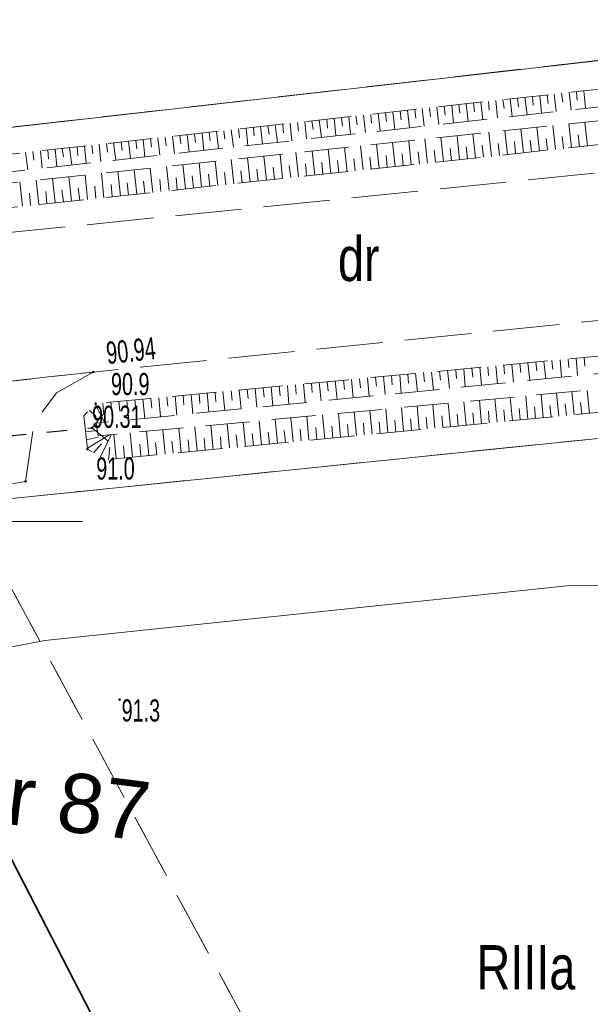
# Model space of a CAD drawing. Header units: metres. Extents: x 6524698 to 6533081, y 5883213 to 5896811.
# Tile 153 of 167: x 6526703 to 6526722, y 5895184 to 5895217. Entities that reach past the tile are written whole.
import ezdxf
from ezdxf import colors
from ezdxf.entities.mleader import LeaderData, LeaderLine
from ezdxf.math import Vec2, Vec3

# ---------------------------------------------------------------- set-up
doc = ezdxf.new("R2010")
doc.units = ezdxf.units.M
doc.header["$MEASUREMENT"] = 0
for name, pattern in [('mapa zasadnicza$0$1.5_0.75', [2.25, 1.5, -0.75]), ('mapa zasadnicza$0$2.25_0.75', [3, 2.25, -0.75]), ('mapa zasadnicza$0$219-1000', [0]), ('mapa zasadnicza$0$egkk-1000', [3, 2.25, -0.75]), ('mapa zasadnicza$0$egug-1000', [1.5, 0.75, -0.75]), ('mapa zasadnicza$0$otkz_1000', [1.4, 0.7, -0.7])]:
    doc.linetypes.add(name, pattern=pattern)
doc.layers.get('0').update_dxf_attribs({"lineweight": 0})
doc.layers.add('# OBMBS-9x-19xxx __EI_opis_SN', color=1, linetype='Continuous', lineweight=0)
doc.layers.add('# OBMBS-9x-19xxx __EI_opis_WN słupy', color=250, linetype='Continuous', lineweight=0)
for name, color, linetype in [('mapa zasadnicza$0$000 Inne (niezydentyfikowane)', 7, 'Continuous'), ('mapa zasadnicza$0$209-oznaczenie konturu klasyfikacyjnego', 7, 'Continuous'), ('mapa zasadnicza$0$210-oznaczenie konturu użytku gruntowego', 7, 'Continuous'), ('mapa zasadnicza$0$217-kontur klasyfikacyjny', 7, 'Continuous'), ('mapa zasadnicza$0$218-kontur użytku gruntowego', 7, 'Continuous'), ('mapa zasadnicza$0$219-działka ewidencyjna', 7, 'Continuous'), ('mapa zasadnicza$0$312-budynek ewidencyjny', 7, 'Continuous'), ('mapa zasadnicza$0$jezdnia', 7, 'Continuous'), ('mapa zasadnicza$0$pikieta naturalna', 7, 'Continuous'), ('mapa zasadnicza$0$pikieta naturalna-Atr2', 7, 'Continuous'), ('mapa zasadnicza$0$pikieta sztuczna', 7, 'Continuous'), ('mapa zasadnicza$0$pikieta sztuczna-Atr2', 7, 'Continuous'), ('mapa zasadnicza$0$przepust', 7, 'Continuous'), ('mapa zasadnicza$0$przewód wodociągowy', 7, 'Continuous'), ('mapa zasadnicza$0$skarpa nieumocniona', 7, 'Continuous'), ('mapa zasadnicza$0$Wstawianie ramki sekcyjnej z opisem', 7, 'Continuous')]:
    doc.layers.add(name, color=color, linetype=linetype)
doc.styles.add('mapa zasadnicza$0$STANDARD', font='Working1250', dxfattribs={"width": 0.75})
doc.styles.add('PLS_View', font='arial.ttf')

# ---------------------------------------------------------------- blocks, each defined once
blk = doc.blocks.new('mapa zasadnicza$0$PW01')
at = {"linetype": 'Continuous', "lineweight": 13}
h = blk.add_hatch(color=0, dxfattribs=at)
edge = h.paths.add_edge_path()
edge.add_arc((0, 0), 0.045, 0, 360)
blk = doc.blocks.new('mapa zasadnicza$0$IB05')
at = {"color": 0, "linetype": 'Continuous', "lineweight": 13}
for q in [(0.495, 0.495), (0.495, -0.495)]:
    blk.add_line((0, 0), q, dxfattribs=at)

msp = doc.modelspace()

# ---------------------------------------------------------------- linework, layer by layer
at = {"layer": 'mapa zasadnicza$0$000 Inne (niezydentyfikowane)', "color": 7, "linetype": 'Continuous', "lineweight": 13}
for p, q in [((6526719.47, 5895214.31), (6526719.54, 5895213.71)), ((6526719.72, 5895214.33), (6526719.75, 5895214.04)), ((6526719.97, 5895214.36), (6526720.04, 5895213.77)), ((6526720.22, 5895214.39), (6526720.25, 5895214.09)), ((6526720.47, 5895214.42), (6526720.53, 5895213.82)), ((6526720.72, 5895214.44), (6526720.75, 5895214.15)), ((6526720.96, 5895214.47), (6526721.03, 5895213.88)), ((6526721.21, 5895214.5), (6526721.25, 5895214.2)), ((6526721.46, 5895214.53), (6526721.53, 5895213.93)), ((6526721.71, 5895214.55), (6526721.74, 5895214.26)), ((6526721.96, 5895214.58), (6526722.02, 5895213.99)), ((6526716.49, 5895213.98), (6526716.56, 5895213.38)), ((6526716.74, 5895214), (6526716.77, 5895213.71)), ((6526716.99, 5895214.03), (6526717.05, 5895213.44)), ((6526717.24, 5895214.06), (6526717.27, 5895213.76)), ((6526717.49, 5895214.09), (6526717.55, 5895213.49)), ((6526717.73, 5895214.11), (6526717.77, 5895213.82)), ((6526717.98, 5895214.14), (6526718.05, 5895213.55)), ((6526718.23, 5895214.17), (6526718.26, 5895213.87)), ((6526718.48, 5895214.2), (6526718.54, 5895213.6)), ((6526718.73, 5895214.22), (6526718.76, 5895213.93)), ((6526718.98, 5895214.25), (6526719.04, 5895213.66)), ((6526719.22, 5895214.28), (6526719.26, 5895213.98)), ((6526713.51, 5895213.65), (6526713.57, 5895213.06)), ((6526713.76, 5895213.67), (6526713.79, 5895213.38)), ((6526714.01, 5895213.7), (6526714.07, 5895213.11)), ((6526714.25, 5895213.73), (6526714.29, 5895213.43)), ((6526714.5, 5895213.76), (6526714.57, 5895213.17)), ((6526714.75, 5895213.78), (6526714.78, 5895213.49)), ((6526715, 5895213.81), (6526715.07, 5895213.22)), ((6526715.25, 5895213.84), (6526715.28, 5895213.54)), ((6526715.5, 5895213.87), (6526715.56, 5895213.27)), ((6526715.75, 5895213.89), (6526715.78, 5895213.6)), ((6526715.99, 5895213.92), (6526716.06, 5895213.33)), ((6526716.24, 5895213.95), (6526716.28, 5895213.65)), ((6526710.53, 5895213.32), (6526710.59, 5895212.73)), ((6526710.78, 5895213.34), (6526710.81, 5895213.05)), ((6526711.02, 5895213.37), (6526711.09, 5895212.78)), ((6526711.27, 5895213.4), (6526711.31, 5895213.1)), ((6526711.52, 5895213.43), (6526711.59, 5895212.84)), ((6526711.77, 5895213.45), (6526711.8, 5895213.16)), ((6526712.02, 5895213.48), (6526712.08, 5895212.89)), ((6526712.27, 5895213.51), (6526712.3, 5895213.21)), ((6526712.52, 5895213.54), (6526712.58, 5895212.95)), ((6526712.76, 5895213.56), (6526712.8, 5895213.27)), ((6526713.01, 5895213.59), (6526713.08, 5895213)), ((6526713.26, 5895213.62), (6526713.29, 5895213.32)), ((6526720.46, 5895212.54), (6526720.37, 5895213.35)), ((6526721, 5895212.59), (6526720.91, 5895213.4)), ((6526721.54, 5895212.65), (6526721.45, 5895213.46)), ((6526722.08, 5895212.71), (6526721.99, 5895213.52)), ((6526707.55, 5895212.99), (6526707.61, 5895212.4)), ((6526707.79, 5895213.01), (6526707.83, 5895212.72)), ((6526708.04, 5895213.04), (6526708.11, 5895212.45)), ((6526708.29, 5895213.07), (6526708.32, 5895212.78)), ((6526708.54, 5895213.1), (6526708.6, 5895212.51)), ((6526708.79, 5895213.12), (6526708.82, 5895212.83)), ((6526709.04, 5895213.15), (6526709.1, 5895212.56)), ((6526709.28, 5895213.18), (6526709.32, 5895212.89)), ((6526709.53, 5895213.21), (6526709.6, 5895212.62)), ((6526709.78, 5895213.23), (6526709.81, 5895212.94)), ((6526710.03, 5895213.26), (6526710.1, 5895212.67)), ((6526710.28, 5895213.29), (6526710.31, 5895212.99)), ((6526717.21, 5895212.19), (6526717.12, 5895213)), ((6526717.75, 5895212.25), (6526717.67, 5895213.06)), ((6526718.3, 5895212.31), (6526718.21, 5895213.12)), ((6526718.84, 5895212.36), (6526718.75, 5895213.18)), ((6526719.38, 5895212.42), (6526719.29, 5895213.23)), ((6526719.92, 5895212.48), (6526719.83, 5895213.29)), ((6526721.27, 5895212.62), (6526721.23, 5895213.03)), ((6526721.81, 5895212.68), (6526721.77, 5895213.09)), ((6526704.56, 5895212.66), (6526704.63, 5895212.07)), ((6526704.81, 5895212.69), (6526704.84, 5895212.39)), ((6526705.06, 5895212.71), (6526705.12, 5895212.13)), ((6526705.31, 5895212.74), (6526705.34, 5895212.45)), ((6526705.56, 5895212.77), (6526705.62, 5895212.18)), ((6526705.81, 5895212.8), (6526705.84, 5895212.5)), ((6526706.05, 5895212.82), (6526706.12, 5895212.23)), ((6526706.3, 5895212.85), (6526706.34, 5895212.56)), ((6526706.55, 5895212.88), (6526706.62, 5895212.29)), ((6526706.8, 5895212.91), (6526706.83, 5895212.61)), ((6526707.05, 5895212.93), (6526707.11, 5895212.34)), ((6526707.3, 5895212.96), (6526707.33, 5895212.67)), ((6526713.95, 5895211.84), (6526713.86, 5895212.66)), ((6526714.49, 5895211.9), (6526714.4, 5895212.72)), ((6526715.04, 5895211.96), (6526714.95, 5895212.77)), ((6526715.58, 5895212.02), (6526715.49, 5895212.83)), ((6526716.12, 5895212.07), (6526716.04, 5895212.89)), ((6526716.67, 5895212.13), (6526716.58, 5895212.95)), ((6526718.02, 5895212.28), (6526717.98, 5895212.68)), ((6526718.57, 5895212.33), (6526718.52, 5895212.74)), ((6526719.11, 5895212.39), (6526719.06, 5895212.8)), ((6526719.65, 5895212.45), (6526719.61, 5895212.86)), ((6526720.19, 5895212.51), (6526720.15, 5895212.91)), ((6526720.73, 5895212.57), (6526720.69, 5895212.97)), ((6526703.07, 5895212.49), (6526703.14, 5895211.91)), ((6526703.32, 5895212.52), (6526703.35, 5895212.23)), ((6526703.57, 5895212.55), (6526703.63, 5895211.96)), ((6526703.82, 5895212.58), (6526703.85, 5895212.28)), ((6526704.07, 5895212.6), (6526704.13, 5895212.02)), ((6526704.31, 5895212.63), (6526704.35, 5895212.34)), ((6526710.67, 5895211.49), (6526710.58, 5895212.31)), ((6526711.22, 5895211.55), (6526711.13, 5895212.37)), ((6526711.76, 5895211.61), (6526711.68, 5895212.43)), ((6526712.31, 5895211.67), (6526712.22, 5895212.49)), ((6526712.86, 5895211.72), (6526712.77, 5895212.54)), ((6526713.4, 5895211.78), (6526713.31, 5895212.6)), ((6526714.76, 5895211.93), (6526714.72, 5895212.34)), ((6526715.31, 5895211.99), (6526715.27, 5895212.39)), ((6526715.85, 5895212.04), (6526715.81, 5895212.45)), ((6526716.4, 5895212.1), (6526716.35, 5895212.51)), ((6526716.94, 5895212.16), (6526716.9, 5895212.57)), ((6526717.48, 5895212.22), (6526717.44, 5895212.63)), ((6526707.93, 5895211.2), (6526707.84, 5895212.02)), ((6526708.48, 5895211.26), (6526708.39, 5895212.08)), ((6526709.02, 5895211.32), (6526708.94, 5895212.14)), ((6526709.57, 5895211.37), (6526709.49, 5895212.2)), ((6526710.12, 5895211.43), (6526710.03, 5895212.25)), ((6526711.49, 5895211.58), (6526711.45, 5895211.99)), ((6526712.04, 5895211.64), (6526711.99, 5895212.05)), ((6526712.58, 5895211.7), (6526712.54, 5895212.11)), ((6526713.13, 5895211.75), (6526713.09, 5895212.16)), ((6526713.67, 5895211.81), (6526713.63, 5895212.22)), ((6526714.22, 5895211.87), (6526714.18, 5895212.28)), ((6526704.62, 5895210.85), (6526704.53, 5895211.67)), ((6526705.17, 5895210.9), (6526705.09, 5895211.73)), ((6526705.72, 5895210.96), (6526705.64, 5895211.79)), ((6526706.28, 5895211.02), (6526706.19, 5895211.85)), ((6526706.83, 5895211.08), (6526706.74, 5895211.91)), ((6526707.38, 5895211.14), (6526707.29, 5895211.96)), ((6526708.2, 5895211.23), (6526708.16, 5895211.64)), ((6526708.75, 5895211.29), (6526708.71, 5895211.7)), ((6526709.3, 5895211.34), (6526709.26, 5895211.76)), ((6526709.85, 5895211.4), (6526709.8, 5895211.81)), ((6526710.4, 5895211.46), (6526710.35, 5895211.87)), ((6526710.94, 5895211.52), (6526710.9, 5895211.93)), ((6526702.96, 5895210.67), (6526702.88, 5895211.5)), ((6526703.52, 5895210.73), (6526703.43, 5895211.56)), ((6526704.07, 5895210.79), (6526703.98, 5895211.62)), ((6526705.45, 5895210.93), (6526705.41, 5895211.35)), ((6526706, 5895210.99), (6526705.96, 5895211.41)), ((6526706.55, 5895211.05), (6526706.51, 5895211.46)), ((6526707.1, 5895211.11), (6526707.06, 5895211.52)), ((6526707.65, 5895211.17), (6526707.61, 5895211.58)), ((6526703.24, 5895210.7), (6526703.2, 5895211.11)), ((6526703.79, 5895210.76), (6526703.75, 5895211.17)), ((6526704.35, 5895210.82), (6526704.3, 5895211.23)), ((6526704.9, 5895210.87), (6526704.85, 5895211.29)), ((6526719.53, 5895205.32), (6526719.58, 5895204.72)), ((6526719.8, 5895205.35), (6526719.83, 5895205.05)), ((6526720.07, 5895205.37), (6526720.13, 5895204.78)), ((6526720.34, 5895205.4), (6526720.37, 5895205.1)), ((6526720.61, 5895205.42), (6526720.67, 5895204.83)), ((6526720.88, 5895205.45), (6526720.91, 5895205.15)), ((6526721.16, 5895205.47), (6526721.21, 5895204.89)), ((6526721.43, 5895205.5), (6526721.45, 5895205.21)), ((6526721.7, 5895205.53), (6526721.75, 5895204.94)), ((6526721.97, 5895205.55), (6526722, 5895205.26)), ((6526716, 5895204.99), (6526716.03, 5895204.68)), ((6526716.27, 5895205.01), (6526716.33, 5895204.4)), ((6526716.54, 5895205.04), (6526716.57, 5895204.73)), ((6526716.81, 5895205.06), (6526716.87, 5895204.46)), ((6526717.08, 5895205.09), (6526717.11, 5895204.79)), ((6526717.35, 5895205.12), (6526717.41, 5895204.51)), ((6526717.63, 5895205.14), (6526717.65, 5895204.84)), ((6526717.9, 5895205.17), (6526717.95, 5895204.56)), ((6526718.17, 5895205.19), (6526718.2, 5895204.89)), ((6526718.44, 5895205.22), (6526718.5, 5895204.62)), ((6526718.71, 5895205.24), (6526718.74, 5895204.94)), ((6526718.98, 5895205.27), (6526719.04, 5895204.67)), ((6526719.25, 5895205.29), (6526719.28, 5895205)), ((6526712.47, 5895204.65), (6526712.53, 5895204.03)), ((6526712.74, 5895204.68), (6526712.77, 5895204.37)), ((6526713.01, 5895204.71), (6526713.07, 5895204.08)), ((6526713.28, 5895204.73), (6526713.31, 5895204.42)), ((6526713.55, 5895204.76), (6526713.61, 5895204.14)), ((6526713.83, 5895204.78), (6526713.86, 5895204.47)), ((6526714.1, 5895204.81), (6526714.16, 5895204.19)), ((6526714.37, 5895204.83), (6526714.4, 5895204.52)), ((6526714.64, 5895204.86), (6526714.7, 5895204.24)), ((6526714.91, 5895204.88), (6526714.94, 5895204.58)), ((6526715.18, 5895204.91), (6526715.24, 5895204.3)), ((6526715.45, 5895204.94), (6526715.48, 5895204.63)), ((6526715.73, 5895204.96), (6526715.78, 5895204.35)), ((6526708.94, 5895204.32), (6526708.97, 5895204)), ((6526709.21, 5895204.35), (6526709.27, 5895203.71)), ((6526709.48, 5895204.37), (6526709.51, 5895204.05)), ((6526709.75, 5895204.4), (6526709.81, 5895203.76)), ((6526710.03, 5895204.42), (6526710.06, 5895204.1)), ((6526710.3, 5895204.45), (6526710.36, 5895203.81)), ((6526710.57, 5895204.47), (6526710.6, 5895204.16)), ((6526710.84, 5895204.5), (6526710.9, 5895203.87)), ((6526711.11, 5895204.53), (6526711.14, 5895204.21)), ((6526711.38, 5895204.55), (6526711.44, 5895203.92)), ((6526711.65, 5895204.58), (6526711.68, 5895204.26)), ((6526711.93, 5895204.6), (6526711.98, 5895203.97)), ((6526712.2, 5895204.63), (6526712.23, 5895204.31)), ((6526721.11, 5895203.57), (6526721.04, 5895204.35)), ((6526721.63, 5895203.62), (6526721.56, 5895204.39)), ((6526722.15, 5895203.66), (6526722.07, 5895204.44)), ((6526705.68, 5895204.01), (6526705.71, 5895203.69)), ((6526705.95, 5895204.04), (6526706.02, 5895203.38)), ((6526706.23, 5895204.06), (6526706.26, 5895203.74)), ((6526706.5, 5895204.09), (6526706.56, 5895203.44)), ((6526706.77, 5895204.12), (6526706.8, 5895203.79)), ((6526707.04, 5895204.14), (6526707.1, 5895203.49)), ((6526707.31, 5895204.17), (6526707.34, 5895203.84)), ((6526707.58, 5895204.19), (6526707.64, 5895203.55)), ((6526707.85, 5895204.22), (6526707.88, 5895203.9)), ((6526708.13, 5895204.24), (6526708.19, 5895203.6)), ((6526708.4, 5895204.27), (6526708.43, 5895203.95)), ((6526708.67, 5895204.29), (6526708.73, 5895203.65)), ((6526717.45, 5895203.21), (6526717.37, 5895204)), ((6526717.98, 5895203.26), (6526717.9, 5895204.05)), ((6526718.5, 5895203.31), (6526718.43, 5895204.1)), ((6526719.03, 5895203.36), (6526718.95, 5895204.15)), ((6526719.55, 5895203.41), (6526719.47, 5895204.2)), ((6526720.07, 5895203.46), (6526720, 5895204.25)), ((6526720.59, 5895203.52), (6526720.52, 5895204.3)), ((6526721.37, 5895203.59), (6526721.33, 5895203.98)), ((6526721.89, 5895203.64), (6526721.85, 5895204.03)), ((6526705.23, 5895203.77), (6526705.46, 5895203.56)), ((6526705.42, 5895203.97), (6526705.74, 5895203.36)), ((6526713.73, 5895202.86), (6526713.66, 5895203.66)), ((6526714.27, 5895202.91), (6526714.19, 5895203.71)), ((6526714.8, 5895202.96), (6526714.72, 5895203.76)), ((6526715.33, 5895203.01), (6526715.26, 5895203.81)), ((6526715.86, 5895203.06), (6526715.79, 5895203.86)), ((6526716.39, 5895203.11), (6526716.32, 5895203.91)), ((6526716.92, 5895203.16), (6526716.85, 5895203.95)), ((6526718.24, 5895203.29), (6526718.2, 5895203.68)), ((6526718.76, 5895203.34), (6526718.73, 5895203.73)), ((6526719.29, 5895203.39), (6526719.25, 5895203.78)), ((6526719.81, 5895203.44), (6526719.77, 5895203.83)), ((6526720.33, 5895203.49), (6526720.29, 5895203.88)), ((6526720.85, 5895203.54), (6526720.81, 5895203.93)), ((6526709.97, 5895202.49), (6526709.89, 5895203.31)), ((6526710.51, 5895202.54), (6526710.43, 5895203.36)), ((6526711.05, 5895202.6), (6526710.97, 5895203.41)), ((6526711.59, 5895202.65), (6526711.51, 5895203.46)), ((6526712.13, 5895202.7), (6526712.05, 5895203.51)), ((6526712.66, 5895202.75), (6526712.59, 5895203.56)), ((6526713.2, 5895202.8), (6526713.12, 5895203.61)), ((6526714.53, 5895202.93), (6526714.5, 5895203.33)), ((6526715.07, 5895202.98), (6526715.03, 5895203.38)), ((6526715.6, 5895203.03), (6526715.56, 5895203.43)), ((6526716.13, 5895203.09), (6526716.09, 5895203.48)), ((6526716.66, 5895203.14), (6526716.62, 5895203.53)), ((6526717.19, 5895203.19), (6526717.15, 5895203.58)), ((6526717.71, 5895203.24), (6526717.67, 5895203.63)), ((6526705.1, 5895203.04), (6526705.5, 5895203.08)), ((6526706.69, 5895202.18), (6526706.61, 5895203)), ((6526707.24, 5895202.23), (6526707.16, 5895203.05)), ((6526707.79, 5895202.28), (6526707.71, 5895203.1)), ((6526708.33, 5895202.34), (6526708.26, 5895203.15)), ((6526708.88, 5895202.39), (6526708.8, 5895203.21)), ((6526709.42, 5895202.44), (6526709.34, 5895203.26)), ((6526710.78, 5895202.57), (6526710.74, 5895202.98)), ((6526711.32, 5895202.62), (6526711.28, 5895203.03)), ((6526711.86, 5895202.67), (6526711.82, 5895203.08)), ((6526712.39, 5895202.73), (6526712.36, 5895203.13)), ((6526712.93, 5895202.78), (6526712.89, 5895203.18)), ((6526713.47, 5895202.83), (6526713.43, 5895203.23)), ((6526714, 5895202.88), (6526713.96, 5895203.28)), ((6526705.13, 5895202.76), (6526705.52, 5895202.85)), ((6526705.16, 5895202.48), (6526705.91, 5895202.94)), ((6526705.61, 5895202.19), (6526705.97, 5895202.94)), ((6526706.14, 5895202.12), (6526706.06, 5895202.95)), ((6526707.51, 5895202.26), (6526707.47, 5895202.67)), ((6526708.06, 5895202.31), (6526708.02, 5895202.72)), ((6526708.61, 5895202.36), (6526708.57, 5895202.77)), ((6526709.15, 5895202.41), (6526709.11, 5895202.82)), ((6526709.69, 5895202.47), (6526709.66, 5895202.87)), ((6526710.24, 5895202.52), (6526710.2, 5895202.93)), ((6526705.37, 5895202.33), (6526705.64, 5895202.63)), ((6526705.87, 5895202.1), (6526705.92, 5895202.52)), ((6526706.42, 5895202.15), (6526706.38, 5895202.56)), ((6526706.97, 5895202.2), (6526706.93, 5895202.62))]:
    msp.add_line(p, q, dxfattribs=at)
at = {"layer": 'mapa zasadnicza$0$217-kontur klasyfikacyjny', "color": 92, "linetype": 'mapa zasadnicza$0$egkk-1000', "lineweight": 18, "flags": 128}
for points in [[(6526631.135, 5895205.225), (6526729.78, 5895216.44)], [(6526732.363, 5895203.827), (6526701.03, 5895200.62)]]:
    msp.add_lwpolyline(points, dxfattribs=at)
at = {"layer": 'mapa zasadnicza$0$218-kontur użytku gruntowego', "color": 3, "linetype": 'mapa zasadnicza$0$egug-1000', "lineweight": 18, "flags": 128}
for points in [[(6526631.135, 5895205.225), (6526729.78, 5895216.44)], [(6526732.363, 5895203.827), (6526701.03, 5895200.62)]]:
    msp.add_lwpolyline(points, dxfattribs=at)
at = {"layer": 'mapa zasadnicza$0$219-działka ewidencyjna', "color": 7, "linetype": 'mapa zasadnicza$0$219-1000', "lineweight": 18, "flags": 128}
for points in [[(6526734.629, 5895216.987), (6526631.135, 5895205.22)], [(6526732.363, 5895203.826), (6526683.97, 5895198.87)]]:
    msp.add_lwpolyline(points, dxfattribs=at)
at = {"layer": 'mapa zasadnicza$0$jezdnia', "color": 7, "linetype": 'mapa zasadnicza$0$2.25_0.75', "lineweight": 18, "flags": 128}
for points in [[(6526630.585, 5895202.037), (6526653.37, 5895204.6), (6526672.87, 5895206.72), (6526694.54, 5895208.97), (6526733.943, 5895212.971)], [(6526733.065, 5895207.891), (6526705.36, 5895205.06), (6526695.4, 5895203.96), (6526683.52, 5895202.78), (6526673.1, 5895201.79), (6526653.77, 5895199.65), (6526629.714, 5895196.997)]]:
    msp.add_lwpolyline(points, dxfattribs=at)
msp.add_lwpolyline([(6526705.36, 5895205.06), (6526704.11, 5895204.36), (6526703.36, 5895203.34), (6526703.07, 5895201.36), (6526698.39, 5895200.53), (6526697.69, 5895202.53), (6526696.92, 5895203.38), (6526695.4, 5895203.96)], close=True, dxfattribs=at)
at = {"layer": 'mapa zasadnicza$0$przepust', "color": 7, "linetype": 'mapa zasadnicza$0$otkz_1000', "lineweight": 25, "flags": 128}
msp.add_lwpolyline([(6526695.42, 5895202.24), (6526705.32, 5895203.17)], dxfattribs=at)
at = {"layer": 'mapa zasadnicza$0$skarpa nieumocniona', "color": 7, "linetype": 'mapa zasadnicza$0$1.5_0.75', "lineweight": 18, "flags": 128}
for points in [[(6526734.35, 5895215.34), (6526694.45, 5895210.95), (6526672.84, 5895208.78), (6526653.04, 5895206.64), (6526630.92, 5895203.95), (6526631.03, 5895204.6), (6526653.04, 5895207.34), (6526672.66, 5895209.35), (6526694.36, 5895211.53), (6526734.45, 5895215.96)], [(6526734.35, 5895215.34), (6526694.45, 5895210.95), (6526672.84, 5895208.78), (6526653.04, 5895206.64), (6526630.92, 5895203.95), (6526631.03, 5895204.6), (6526653.04, 5895207.34), (6526672.66, 5895209.35), (6526694.36, 5895211.53), (6526734.45, 5895215.96)], [(6526734.12, 5895214), (6526694.46, 5895209.76), (6526672.94, 5895207.74), (6526653.22, 5895205.46), (6526630.74, 5895202.91), (6526630.84, 5895203.51), (6526653.14, 5895206.14), (6526672.88, 5895208.49), (6526694.47, 5895210.61), (6526734.26, 5895214.81)], [(6526734.12, 5895214), (6526694.46, 5895209.76), (6526672.94, 5895207.74), (6526653.22, 5895205.46), (6526630.74, 5895202.91), (6526630.84, 5895203.51), (6526653.14, 5895206.14), (6526672.88, 5895208.49), (6526694.47, 5895210.61), (6526734.26, 5895214.81)], [(6526732.74, 5895206.02), (6526705.46, 5895203.33), (6526705.52, 5895202.9), (6526732.64, 5895205.43), (6526732.51, 5895204.66), (6526705.78, 5895202.09), (6526705.16, 5895202.45), (6526705.04, 5895203.58), (6526705.44, 5895203.99), (6526732.84, 5895206.58)], [(6526732.74, 5895206.02), (6526705.46, 5895203.33), (6526705.52, 5895202.9), (6526732.64, 5895205.43), (6526732.51, 5895204.66), (6526705.78, 5895202.09), (6526705.16, 5895202.45), (6526705.04, 5895203.58), (6526705.44, 5895203.99), (6526732.84, 5895206.58)]]:
    msp.add_lwpolyline(points, close=True, dxfattribs=at)
at = {"layer": 'mapa zasadnicza$0$Wstawianie ramki sekcyjnej z opisem', "color": 7, "linetype": 'Continuous', "lineweight": 13, "flags": 128}
msp.add_lwpolyline([(6526695, 5895200), (6526705, 5895200)], dxfattribs=at)

# ---------------------------------------------------------------- block references
at = {"layer": 'mapa zasadnicza$0$pikieta naturalna', "color": 7, "linetype": 'Continuous', "lineweight": 13}
for p in [(6526705.44, 5895203.99), (6526705.16, 5895202.45), (6526706.25, 5895193.97)]:
    msp.add_blockref('mapa zasadnicza$0$PW01', p, dxfattribs=at)
at = {"layer": 'mapa zasadnicza$0$pikieta sztuczna', "color": 7, "linetype": 'Continuous', "lineweight": 13}
for p in [(6526705.36, 5895205.06), (6526705.32, 5895203.17), (6526703.07, 5895201.36)]:
    msp.add_blockref('mapa zasadnicza$0$PW01', p, dxfattribs=at)
at = {"layer": 'mapa zasadnicza$0$przepust', "color": 7, "linetype": 'Continuous', "lineweight": 25, "rotation": 5.366999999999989}
msp.add_blockref('mapa zasadnicza$0$IB05', (6526705.32, 5895203.17), dxfattribs=at)

# ---------------------------------------------------------------- texts
at = {"layer": '# OBMBS-9x-19xxx __EI_opis_WN słupy', "insert": (6526683.407, 5895194.136), "char_height": 2, "width": 24.55803, "attachment_point": 1, "rotation": 352.9248, "style": 'PLS_View'}
msp.add_mtext('\\pxqc;kier. słup WN nr 87 seria B2', dxfattribs=at)
at = {"layer": 'mapa zasadnicza$0$210-oznaczenie konturu użytku gruntowego', "color": 3, "linetype": 'Continuous', "lineweight": 18, "style": 'mapa zasadnicza$0$STANDARD', "width": 0.79}
msp.add_text('dr', height=1.5, dxfattribs=at).set_placement((6526713.64, 5895208.14))
at = {"layer": 'mapa zasadnicza$0$pikieta naturalna-Atr2', "color": 7, "style": 'mapa zasadnicza$0$STANDARD', "width": 0.667}
for s, p in [('90.9', (6526705.96, 5895204.28)), ('91.0', (6526705.46, 5895201.42)), ('91.3', (6526706.32, 5895193.23))]:
    msp.add_text(s, height=0.75, dxfattribs=at).set_placement(p)
at = {"layer": 'mapa zasadnicza$0$pikieta sztuczna-Atr2', "color": 7, "style": 'mapa zasadnicza$0$STANDARD', "width": 0.667}
msp.add_text('90.94', height=0.75, rotation=5.834, dxfattribs=at).set_placement((6526705.84, 5895205.33))
msp.add_text('90.31', height=0.75, dxfattribs=at).set_placement((6526705.32, 5895203.17))

# ---------------------------------------------------------------- next in the draw order: leaders
at = {"layer": '# OBMBS-9x-19xxx __EI_opis_SN', "linetype": 'ByBlock'}
ml = msp.add_multileader_mtext('Standard', dxfattribs=at)
ml.set_content('\\pxql;{\\fISOCPEUR|b1|i0|c238|p34;proj.\\A1; słup SN-15kV nr 17\\P\\H0.85x;typu Kgr-13,5/E25\\P+rozł. RN III-24/4 nr....\\P+ogr. ASM-18N/10\\P+proj. podejście kablowe\\P+zaciski z rożkiem do uziemiaczy przenośnych SEW+SP}', color=256, style='PLS_View')
ml.set_leader_properties()
ml.build(insert=Vec2(0, 0))
ml.multileader.update_dxf_attribs({"text_left_attachment_type": 6, "text_right_attachment_type": 6, "dogleg_length": 0.36, "arrow_head_size": 3})
ctx = ml.context
ctx.base_point, ctx.char_height, ctx.arrow_head_size, ctx.landing_gap_size, ctx.plane_origin = Vec3(6526692.422, 5895172.174), 2, 3, 0.5, Vec3(6526448.618, 5895220.905)
ctx.left_attachment, ctx.right_attachment = 6, 6
notes = []
notes.append((ctx, [(0, (1, 1, 0), (6526692.062, 5895172.174), (1, 0), 0.36, [(0, [(6526657.739, 5895192.442)], 0, [])])]))
ctx.mtext.insert, ctx.mtext.width, ctx.mtext.flow_direction = Vec3(6526692.922, 5895174.668), 58.75805, 5
ctx.mtext.has_bg_fill, ctx.mtext.bg_color, ctx.mtext.bg_scale_factor, ctx.mtext.bg_transparency, ctx.mtext.use_window_bg_color = 1, -1073741824, 1.5, 0, 1
for ctx, leaders in notes:
    for number, flags, end, landing, length, lines in leaders:
        leader = LeaderData()
        leader.index, (leader.has_last_leader_line, leader.has_dogleg_vector, leader.attachment_direction) = number, flags
        leader.last_leader_point, leader.dogleg_vector, leader.dogleg_length = Vec3(end), Vec3(landing), length
        for number, points, colour, breaks in lines:
            line = LeaderLine()
            line.index, line.vertices, line.color, line.breaks = number, Vec3.list(points), colors.encode_raw_color(colour), breaks
            leader.lines.append(line)
        ctx.leaders.append(leader)

# ---------------------------------------------------------------- next in the draw order: linework, layer by layer
at = {"layer": 'mapa zasadnicza$0$217-kontur klasyfikacyjny', "color": 92, "linetype": 'mapa zasadnicza$0$egkk-1000', "lineweight": 18, "flags": 128}
msp.add_lwpolyline([(6526722.09, 5895161.62), (6526701.03, 5895200.62)], dxfattribs=at)
at = {"layer": 'mapa zasadnicza$0$218-kontur użytku gruntowego', "color": 3, "linetype": 'mapa zasadnicza$0$egug-1000', "lineweight": 18, "flags": 128}
msp.add_lwpolyline([(6526722.09, 5895161.62), (6526701.03, 5895200.62)], dxfattribs=at)
at = {"layer": 'mapa zasadnicza$0$312-budynek ewidencyjny', "color": 7, "linetype": 'Continuous', "lineweight": 35, "flags": 128}
msp.add_lwpolyline([(6526701.1, 5895191.44), (6526705.28, 5895183.36)], dxfattribs=at)
at = {"layer": 'mapa zasadnicza$0$przewód wodociągowy', "color": 5, "linetype": 'Continuous', "lineweight": 18, "flags": 128}
msp.add_lwpolyline([(6526731.339, 5895197.896), (6526721.39, 5895197.82), (6526703.72, 5895195.97), (6526677.27, 5895190.91)], dxfattribs=at)

# ---------------------------------------------------------------- next in the draw order: texts
at = {"layer": 'mapa zasadnicza$0$209-oznaczenie konturu klasyfikacyjnego', "color": 3, "linetype": 'Continuous', "lineweight": 18, "style": 'mapa zasadnicza$0$STANDARD', "width": 0.79}
msp.add_text('RIIIa', height=1.5, dxfattribs=at).set_placement((6526718.33, 5895184.16))

doc.saveas('drawing.dxf')
